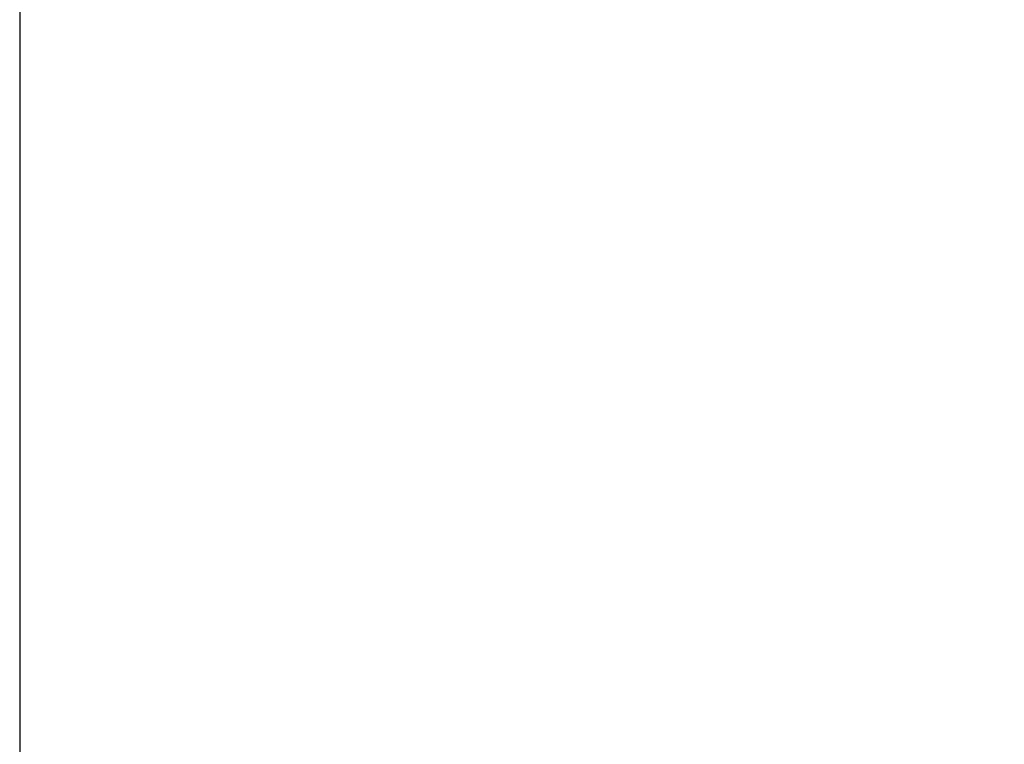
# Model space of a CAD drawing. Header units: metres. Extents: x 63115 to 703450, y -261936 to -53969.
# Tile 186 of 256: x 162231.8 to 162234.21, y -134564.37 to -134562.59. Entities that reach past the tile are written whole.
import ezdxf

# ---------------------------------------------------------------- set-up
doc = ezdxf.new("R2010")
doc.units = ezdxf.units.M
doc.linetypes.add('DASHDOT2', pattern=[12.7, 6.35, -3.175, 0, -3.175])
doc.layers.add('_01-STRAMIENEN', color=253, linetype='DASHDOT2')
doc.layers.add('_03-PROJECTION', color=1, linetype='Continuous')
doc.layers.add('_01Hulplijnen', color=6, linetype='Continuous', plot=False)

# ---------------------------------------------------------------- blocks, each defined once
blk = doc.blocks.new('*U396')
at = {"layer": '_01-STRAMIENEN'}
blk.add_lwpolyline([(1300, 5487.358), (1300, -4768.642)], dxfattribs=at)
at = {"layer": '_01Hulplijnen'}
blk.add_lwpolyline([(1300, 5487.358), (1300, -4768.642)], dxfattribs=at)
blk = doc.blocks.new('*U255')
at = {"layer": '_01Hulplijnen'}
blk.add_lwpolyline([(1300, -766.0302), (1300, -4752.8389)], dxfattribs=at)

msp = doc.modelspace()

# ---------------------------------------------------------------- linework, layer by layer
at = {"layer": '_03-PROJECTION'}
for start_param, end_param in [(5.35272, 10.194284), (0.531155, 2.601165)]:
    msp.add_ellipse((160931.8001, -130410.6056), major_axis=(-6500, 0), ratio=0.638462, start_param=start_param, end_param=end_param, dxfattribs=at)

# ---------------------------------------------------------------- block references
for name in ['*U396', '*U255']:
    msp.add_blockref(name, (160931.8001, -130410.6056), dxfattribs=at)

doc.saveas('drawing.dxf')
